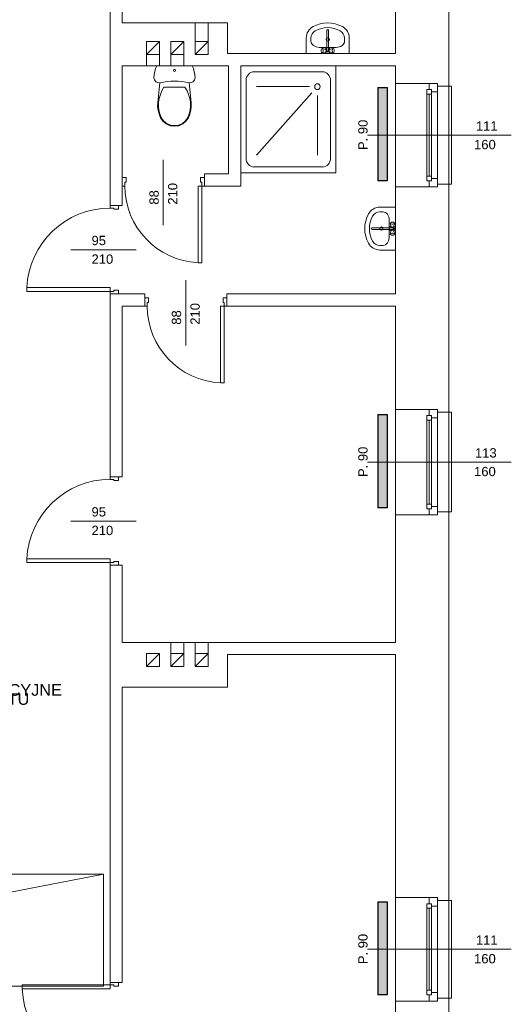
# Model space of a CAD drawing. Header units: millimetres. Extents: x 12683 to 90307, y 30842 to 62253.
# Tile 47 of 152: x 52323 to 52850, y 36677 to 37734. Entities that reach past the tile are written whole.
import ezdxf

# ---------------------------------------------------------------- set-up
doc = ezdxf.new("R2010")
doc.units = ezdxf.units.MM
doc.header["$LTSCALE"] = 0.6
for name, color, linetype, lineweight in [('zzz_podklady_drzwi_opisy', 252, 'Continuous', 15), ('zzz_podklady_okna_opisy', 252, 'Continuous', 15), ('zzz_podklady_sciany', 252, 'Continuous', 15)]:
    doc.layers.add(name, color=color, linetype=linetype, lineweight=lineweight)
doc.layers.add('zzz_podklady_grzejniki_ist', color=252, linetype='Continuous')
doc.styles.add('GENERATED_STYLE_1', font='ARIAL.TTF')
doc.dimstyles.new('GENERATED_STYLE__5', dxfattribs={"dimtxt": 0.18, "dimasz": 91.2, "dimexe": 0.18, "dimexo": 0.0625, "dimgap": 0.09, "dimtad": 0, "dimtih": 1, "dimtoh": 1, "dimdec": 4, "dimzin": 0, "dimdsep": 46, "dimcen": 0.09, "dimadec": 0, "dimazin": 0, "dimtfac": 1, "dimtdec": 4, "dimtmove": 0, "dimatfit": 3, "dimldrblk": 'ARROWHEAD_5', "dimfxl": 1, "dimtolj": 1, "dimtzin": 0, "dimarcsym": 0})

# ---------------------------------------------------------------- blocks, each defined once
blk = doc.blocks.new('ARROWHEAD_5')
at = {"linetype": 'Continuous'}
blk.add_line((0, 0), (-1, 0), dxfattribs=at)
blk.add_solid([(-1, 0.2679), (0, 0), (-1, -0.2679), (-1, 0.2679)], dxfattribs=at)

msp = doc.modelspace()

# ---------------------------------------------------------------- hatches: boundary and pattern name
at = {"layer": 'zzz_podklady_grzejniki_ist'}
for points in [[(52706.5, 37561.2), (52716.5, 37561.2), (52716.5, 37661.2), (52706.5, 37661.2)], [(52706.5, 37210.2), (52716.5, 37210.2), (52716.5, 37310.2), (52706.5, 37310.2)], [(52706.5, 36687.2), (52716.5, 36687.2), (52716.5, 36787.2), (52706.5, 36787.2)]]:
    msp.add_hatch(color=256, dxfattribs=at).paths.add_polyline_path(points, flags=0)

# ---------------------------------------------------------------- linework, layer by layer
at = {"layer": 'zzz_podklady_drzwi_opisy'}
for p, q in [((52476.5, 37513.5), (52476.5, 37583.6)), ((52432.5, 37564.6), (52436.5, 37564.6)), ((52435.3, 37555.6), (52432.5, 37555.6)), ((52436.5, 37559.6), (52435.3, 37559.6)), ((52435.3, 37559.6), (52435.3, 37555.6)), ((52436.5, 37564.6), (52436.5, 37559.6)), ((52513.7, 37473.2), (52513.7, 37555.6)), ((52513.7, 37555.6), (52517.7, 37555.6)), ((52516.5, 37559.6), (52516.5, 37564.6)), ((52516.5, 37564.6), (52520.5, 37564.6)), ((52517.7, 37559.6), (52516.5, 37559.6)), ((52517.7, 37555.6), (52517.7, 37559.6)), ((52520.5, 37555.6), (52517.7, 37555.6)), ((52517.7, 37555.6), (52517.7, 37473.2)), ((52419.5, 37534.7), (52428.5, 37534.7)), ((52419.5, 37531.9), (52419.5, 37534.7)), ((52419.5, 37534.7), (52428.5, 37534.7)), ((52419.5, 37534.7), (52428.5, 37534.7)), ((52428.5, 37534.7), (52428.5, 37530.7)), ((52423.5, 37531.9), (52419.5, 37531.9)), ((52423.5, 37530.7), (52423.5, 37531.9)), ((52428.5, 37530.7), (52423.5, 37530.7)), ((52377.4, 37487.2), (52447.5, 37487.2)), ((52517.7, 37473.2), (52513.7, 37473.2)), ((52500.5, 37384.5), (52500.5, 37454.7)), ((52330.1, 37442.5), (52330.1, 37446.5)), ((52330.1, 37446.5), (52419.5, 37446.5)), ((52419.5, 37442.5), (52330.1, 37442.5)), ((52419.5, 37446.5), (52419.5, 37442.5)), ((52419.5, 37439.7), (52419.5, 37442.5)), ((52419.5, 37442.5), (52423.5, 37442.5)), ((52419.5, 37439.7), (52428.5, 37439.7)), ((52428.5, 37439.7), (52419.5, 37439.7)), ((52419.5, 37439.7), (52428.5, 37439.7)), ((52423.5, 37442.5), (52423.5, 37443.7)), ((52423.5, 37443.7), (52428.5, 37443.7)), ((52428.5, 37443.7), (52428.5, 37439.7)), ((52456.5, 37435.7), (52460.5, 37435.7)), ((52460.5, 37430.7), (52459.3, 37430.7)), ((52459.3, 37430.7), (52459.3, 37426.7)), ((52460.5, 37435.7), (52460.5, 37430.7)), ((52540.5, 37430.7), (52540.5, 37435.7)), ((52540.5, 37435.7), (52544.5, 37435.7)), ((52541.7, 37430.7), (52540.5, 37430.7)), ((52541.7, 37426.7), (52541.7, 37430.7)), ((52459.3, 37426.7), (52456.5, 37426.7)), ((52537.7, 37344.3), (52537.7, 37426.7)), ((52537.7, 37426.7), (52541.7, 37426.7)), ((52544.5, 37426.7), (52541.7, 37426.7)), ((52541.7, 37426.7), (52541.7, 37344.3)), ((52541.7, 37344.3), (52537.7, 37344.3)), ((52419.5, 37243.5), (52428.5, 37243.5)), ((52419.5, 37240.7), (52419.5, 37243.5)), ((52419.5, 37243.5), (52428.5, 37243.5)), ((52419.5, 37243.5), (52428.5, 37243.5)), ((52423.5, 37240.7), (52419.5, 37240.7)), ((52423.5, 37239.5), (52423.5, 37240.7)), ((52428.5, 37239.5), (52423.5, 37239.5)), ((52428.5, 37243.5), (52428.5, 37239.5)), ((52377.4, 37196), (52447.5, 37196)), ((52330.1, 37151.3), (52330.1, 37155.3)), ((52330.1, 37155.3), (52419.5, 37155.3)), ((52419.5, 37155.3), (52419.5, 37151.3)), ((52419.5, 37151.3), (52330.1, 37151.3)), ((52419.5, 37148.5), (52419.5, 37151.3)), ((52419.5, 37151.3), (52423.5, 37151.3)), ((52419.5, 37148.5), (52428.5, 37148.5)), ((52428.5, 37148.5), (52419.5, 37148.5)), ((52419.5, 37148.5), (52428.5, 37148.5)), ((52423.5, 37151.3), (52423.5, 37152.5)), ((52423.5, 37152.5), (52428.5, 37152.5)), ((52428.5, 37152.5), (52428.5, 37148.5)), ((52419.5, 36700.7), (52428.5, 36700.7)), ((52419.5, 36700.7), (52419.5, 36697.9)), ((52428.5, 36700.7), (52419.5, 36700.7)), ((52419.5, 36700.7), (52428.5, 36700.7)), ((52428.5, 36696.7), (52428.5, 36700.7)), ((52419.5, 36697.9), (52325.1, 36697.9)), ((52325.1, 36697.9), (52325.1, 36693.9)), ((52325.1, 36693.9), (52419.5, 36693.9)), ((52419.5, 36697.9), (52423.5, 36697.9)), ((52419.5, 36693.9), (52419.5, 36697.9)), ((52423.5, 36697.9), (52423.5, 36696.7)), ((52423.5, 36696.7), (52428.5, 36696.7))]:
    msp.add_line(p, q, dxfattribs=at)
for centre, radius, start, end in [((52517.7, 37555.6), 82.4, 180, 267.2176), ((52419.5, 37442.5), 89.4, 90, 177.4356), ((52541.7, 37426.7), 82.4, 180, 267.2176), ((52419.5, 37151.3), 89.4, 90, 177.4356), ((52419.5, 36697.9), 94.4, 182.4285, 270)]:
    msp.add_arc(centre, radius, start, end, dxfattribs=at)
at = {"layer": 'zzz_podklady_grzejniki_ist'}
for p, q in [((52706.5, 37661.2), (52716.5, 37661.2)), ((52706.5, 37661.2), (52706.5, 37561.2)), ((52716.5, 37661.2), (52716.5, 37561.2)), ((52716.5, 37561.2), (52706.5, 37561.2)), ((52706.5, 37310.2), (52716.5, 37310.2)), ((52706.5, 37310.2), (52706.5, 37210.2)), ((52716.5, 37310.2), (52716.5, 37210.2)), ((52716.5, 37210.2), (52706.5, 37210.2)), ((52706.5, 36787.2), (52716.5, 36787.2)), ((52706.5, 36787.2), (52706.5, 36687.2)), ((52716.5, 36787.2), (52716.5, 36687.2)), ((52716.5, 36687.2), (52706.5, 36687.2))]:
    msp.add_line(p, q, dxfattribs=at)
at = {"layer": 'zzz_podklady_sciany'}
for p, q in [((52419.5, 37829.7), (52419.5, 37534.7)), ((52432.5, 37730.7), (52432.5, 37829.7)), ((52725.5, 37758.7), (52725.5, 37697.7)), ((52782.5, 37662.7), (52782.5, 37761.7)), ((52545.5, 37730.7), (52432.5, 37730.7)), ((52510.5, 37710.7), (52510.5, 37730.7)), ((52524.5, 37710.7), (52524.5, 37730.7)), ((52545.5, 37697.7), (52545.5, 37730.7)), ((52629.8, 37697.7), (52629.8, 37714.5)), ((52634.8, 37711.1), (52634.8, 37714.5)), ((52652, 37722.8), (52652, 37700.8)), ((52653.6, 37700.8), (52653.6, 37722.8)), ((52670.8, 37711.1), (52670.8, 37714.5)), ((52675.8, 37697.7), (52675.8, 37714.5)), ((52458.5, 37696.7), (52472.5, 37710.7)), ((52484.5, 37696.7), (52498.5, 37710.7)), ((52510.5, 37696.7), (52524.5, 37710.7)), ((52643.7, 37704.4), (52661.9, 37704.4)), ((52646.7, 37703.2), (52646.2, 37702.8)), ((52647, 37703.3), (52646.7, 37703.2)), ((52647.3, 37703.2), (52647, 37703.3)), ((52650.8, 37702.1), (52647, 37703.3)), ((52647.5, 37702.8), (52647.3, 37703.2)), ((52654.8, 37702.1), (52658.5, 37703.3)), ((52658.2, 37703.2), (52658, 37702.8)), ((52658.5, 37703.3), (52658.2, 37703.2)), ((52658.8, 37703.2), (52658.5, 37703.3)), ((52658.8, 37703.2), (52659.3, 37702.8)), ((52661.9, 37704.4), (52661.9, 37704.4)), ((52458.5, 37696.7), (52458.5, 37684.7)), ((52472.5, 37696.7), (52472.5, 37684.7)), ((52484.5, 37696.7), (52484.5, 37684.7)), ((52498.5, 37696.7), (52498.5, 37684.7)), ((52725.5, 37697.7), (52545.5, 37697.7)), ((52629.8, 37697.7), (52675.8, 37697.7)), ((52646, 37702.5), (52645.8, 37701.9)), ((52645.8, 37701.9), (52645.8, 37701.3)), ((52645.8, 37701.3), (52645.8, 37700.6)), ((52645.8, 37700.6), (52645.8, 37699.9)), ((52645.8, 37699.9), (52646, 37699.4)), ((52646.2, 37702.8), (52646, 37702.5)), ((52646, 37699.4), (52646.2, 37699.1)), ((52646.7, 37698.7), (52646.2, 37699.1)), ((52646.7, 37698.7), (52647, 37698.5)), ((52650.8, 37699.7), (52647, 37698.5)), ((52647, 37698.5), (52647.3, 37698.7)), ((52647.3, 37698.7), (52647.5, 37699.1)), ((52647.7, 37702.1), (52647.5, 37702.8)), ((52647.5, 37699.1), (52647.7, 37699.7)), ((52647.8, 37701.4), (52647.7, 37702.1)), ((52647.7, 37699.7), (52647.8, 37700.5)), ((52647.8, 37700.5), (52647.8, 37701.4)), ((52654.8, 37699.7), (52658.5, 37698.5)), ((52657.8, 37702.1), (52657.7, 37701.4)), ((52657.7, 37701.4), (52657.7, 37700.5)), ((52657.7, 37700.5), (52657.8, 37699.7)), ((52658, 37702.8), (52657.8, 37702.1)), ((52657.8, 37699.7), (52658, 37699.1)), ((52658, 37699.1), (52658.2, 37698.7)), ((52658.2, 37698.7), (52658.5, 37698.5)), ((52658.5, 37698.5), (52658.8, 37698.7)), ((52658.8, 37698.7), (52659.3, 37699.1)), ((52659.5, 37702.5), (52659.3, 37702.8)), ((52659.3, 37699.1), (52659.5, 37699.4)), ((52659.7, 37701.9), (52659.5, 37702.5)), ((52659.5, 37699.4), (52659.7, 37699.9)), ((52659.8, 37701.3), (52659.7, 37701.9)), ((52659.7, 37699.9), (52659.8, 37700.6)), ((52659.8, 37700.6), (52659.8, 37701.3)), ((52432.5, 37568.6), (52432.5, 37684.7)), ((52432.5, 37684.7), (52545.5, 37684.7)), ((52468.2, 37681.6), (52469.6, 37684.7)), ((52469.6, 37684.7), (52507.4, 37684.7)), ((52507.4, 37684.7), (52508.7, 37681.6)), ((52545.5, 37684.7), (52546.5, 37684.7)), ((52546.5, 37684.7), (52546.5, 37568.6)), ((52559.5, 37684.7), (52725.5, 37684.7)), ((52559.5, 37555.6), (52559.5, 37684.7)), ((52559.5, 37569.7), (52559.5, 37684.7)), ((52559.5, 37684.7), (52559.5, 37569.7)), ((52661.5, 37684.7), (52559.5, 37684.7)), ((52661.5, 37684.7), (52661.5, 37677.7)), ((52661.5, 37569.7), (52661.5, 37684.7)), ((52725.5, 37684.7), (52725.5, 37665.7)), ((52466.5, 37671.7), (52466.7, 37675.1)), ((52467, 37669.5), (52466.5, 37671.7)), ((52466.7, 37675.1), (52467.3, 37678.4)), ((52467.3, 37678.4), (52468.2, 37681.6)), ((52508.7, 37681.6), (52509.7, 37678.4)), ((52509.7, 37678.4), (52510.3, 37675.1)), ((52510.5, 37671.7), (52510, 37669.5)), ((52510.3, 37675.1), (52510.5, 37671.7)), ((52647.3, 37678.3), (52573.7, 37678.3)), ((52468.4, 37667.6), (52467, 37669.5)), ((52470.5, 37666.6), (52468.4, 37667.6)), ((52472.9, 37666.5), (52470.5, 37666.6)), ((52470.6, 37645.4), (52472.9, 37666.5)), ((52475, 37657.8), (52477.2, 37661.6)), ((52477.2, 37661.6), (52499.7, 37661.6)), ((52499.7, 37661.6), (52501.9, 37657.8)), ((52506.4, 37666.6), (52504.1, 37666.5)), ((52504.1, 37666.5), (52506.4, 37645.4)), ((52508.5, 37667.6), (52506.4, 37666.6)), ((52510, 37669.5), (52508.5, 37667.6)), ((52565.2, 37668.7), (52565.2, 37585.6)), ((52633.2, 37662.3), (52576.5, 37662.3)), ((52655.8, 37668.7), (52655.8, 37585.6)), ((52761.5, 37665.7), (52725.5, 37665.7)), ((52725.5, 37665.7), (52725.5, 37554.7)), ((52725.5, 37665.7), (52725.5, 37554.7)), ((52770.5, 37665.7), (52761.5, 37665.7)), ((52770.5, 37665.7), (52761.5, 37665.7)), ((52770.5, 37665.7), (52761.5, 37665.7)), ((52770.5, 37662.7), (52770.5, 37665.7)), ((52770.5, 37662.7), (52770.5, 37665.7)), ((52782.5, 37662.7), (52770.5, 37662.7)), ((52782.5, 37662.7), (52782.5, 37557.7)), ((52782.5, 37662.7), (52785.5, 37662.7)), ((52785.5, 37662.7), (52785.5, 37557.7)), ((52472.1, 37649.6), (52473.3, 37653.8)), ((52473.3, 37653.8), (52475, 37657.8)), ((52501.9, 37657.8), (52503.6, 37653.8)), ((52503.6, 37653.8), (52504.9, 37649.6)), ((52635.7, 37655.5), (52576.5, 37588.8)), ((52641.7, 37652.7), (52641.7, 37588.8)), ((52470.4, 37641.1), (52470.6, 37645.4)), ((52470.9, 37636.9), (52470.4, 37641.1)), ((52471.2, 37641.2), (52471.4, 37645.3)), ((52471.7, 37637.1), (52471.2, 37641.2)), ((52471.4, 37645.3), (52472.1, 37649.6)), ((52504.9, 37649.6), (52505.6, 37645.3)), ((52505.7, 37641.2), (52505.3, 37637.1)), ((52505.6, 37645.3), (52505.7, 37641.2)), ((52506.5, 37641.1), (52506.1, 37636.9)), ((52506.4, 37645.4), (52506.5, 37641.1)), ((52471.9, 37632.8), (52470.9, 37636.9)), ((52472.7, 37633.1), (52471.7, 37637.1)), ((52473.5, 37628.9), (52471.9, 37632.8)), ((52474.2, 37629.3), (52472.7, 37633.1)), ((52476.7, 37625.7), (52474.2, 37629.3)), ((52502.7, 37629.3), (52500.2, 37625.7)), ((52504.3, 37633.1), (52502.7, 37629.3)), ((52505, 37632.8), (52503.4, 37628.9)), ((52505.3, 37637.1), (52504.3, 37633.1)), ((52506.1, 37636.9), (52505, 37632.8)), ((52476.1, 37625.1), (52473.5, 37628.9)), ((52479.7, 37622.2), (52476.1, 37625.1)), ((52480.1, 37622.8), (52476.7, 37625.7)), ((52483.9, 37620.3), (52479.7, 37622.2)), ((52484.1, 37621.1), (52480.1, 37622.8)), ((52488.5, 37619.7), (52483.9, 37620.3)), ((52488.5, 37620.5), (52484.1, 37621.1)), ((52492.8, 37621.1), (52488.5, 37620.5)), ((52493.1, 37620.3), (52488.5, 37619.7)), ((52496.9, 37622.8), (52492.8, 37621.1)), ((52497.3, 37622.2), (52493.1, 37620.3)), ((52500.2, 37625.7), (52496.9, 37622.8)), ((52500.8, 37625.1), (52497.3, 37622.2)), ((52503.4, 37628.9), (52500.8, 37625.1)), ((52432.5, 37555.6), (52432.5, 37568.6)), ((52520.5, 37555.6), (52520.5, 37568.6)), ((52546.5, 37568.6), (52520.5, 37568.6)), ((52559.5, 37569.7), (52661.5, 37569.7)), ((52647.3, 37576.1), (52573.7, 37576.1)), ((52432.5, 37534.7), (52432.5, 37555.6)), ((52520.5, 37555.6), (52559.5, 37555.6)), ((52782.5, 37557.7), (52770.5, 37557.7)), ((52770.5, 37557.7), (52770.5, 37554.7)), ((52770.5, 37557.7), (52770.5, 37554.7)), ((52782.5, 37312.7), (52782.5, 37557.7)), ((52785.5, 37557.7), (52782.5, 37557.7)), ((52761.5, 37554.7), (52725.5, 37554.7)), ((52725.5, 37554.7), (52725.5, 37439.7)), ((52770.5, 37554.7), (52761.5, 37554.7)), ((52761.5, 37554.7), (52770.5, 37554.7)), ((52770.5, 37554.7), (52761.5, 37554.7)), ((52419.5, 37534.7), (52432.5, 37534.7)), ((52725.5, 37532.9), (52708.7, 37532.9)), ((52712.1, 37527.9), (52708.7, 37527.9)), ((52725.5, 37486.9), (52725.5, 37532.9)), ((52718.7, 37519), (52718.7, 37519)), ((52718.7, 37500.8), (52718.7, 37519)), ((52720, 37515.9), (52719.8, 37515.6)), ((52719.8, 37515.6), (52720, 37515.3)), ((52721, 37511.9), (52719.8, 37515.6)), ((52720, 37515.9), (52720.4, 37516.4)), ((52720, 37515.3), (52720.4, 37515.1)), ((52720.7, 37516.6), (52720.4, 37516.4)), ((52720.4, 37515.1), (52721, 37514.9)), ((52721.2, 37516.8), (52720.7, 37516.6)), ((52721, 37514.9), (52721.8, 37514.8)), ((52721.9, 37516.9), (52721.2, 37516.8)), ((52721.8, 37514.8), (52722.7, 37514.8)), ((52722.6, 37516.9), (52721.9, 37516.9)), ((52723.2, 37516.8), (52722.6, 37516.9)), ((52722.7, 37514.8), (52723.4, 37514.9)), ((52723.8, 37516.6), (52723.2, 37516.8)), ((52723.4, 37511.9), (52724.6, 37515.6)), ((52723.4, 37514.9), (52724.1, 37515.1)), ((52724.1, 37516.4), (52723.8, 37516.6)), ((52724.5, 37515.9), (52724.1, 37516.4)), ((52724.1, 37515.1), (52724.5, 37515.3)), ((52724.6, 37515.6), (52724.5, 37515.9)), ((52724.5, 37515.3), (52724.6, 37515.6)), ((52722.4, 37510.7), (52700.3, 37510.7)), ((52700.3, 37509.1), (52722.4, 37509.1)), ((52721, 37507.9), (52719.8, 37504.1)), ((52720, 37504.4), (52719.8, 37504.1)), ((52719.8, 37504.1), (52720, 37503.8)), ((52720.4, 37504.6), (52720, 37504.4)), ((52720, 37503.8), (52720.4, 37503.3)), ((52721, 37504.8), (52720.4, 37504.6)), ((52720.4, 37503.3), (52720.7, 37503.1)), ((52720.7, 37503.1), (52721.2, 37503)), ((52721.8, 37504.9), (52721, 37504.8)), ((52721.2, 37503), (52721.9, 37502.9)), ((52722.7, 37504.9), (52721.8, 37504.9)), ((52721.9, 37502.9), (52722.6, 37502.9)), ((52722.6, 37502.9), (52723.2, 37503)), ((52723.4, 37504.8), (52722.7, 37504.9)), ((52723.2, 37503), (52723.8, 37503.1)), ((52723.4, 37507.9), (52724.6, 37504.1)), ((52724.1, 37504.6), (52723.4, 37504.8)), ((52723.8, 37503.1), (52724.1, 37503.3)), ((52724.5, 37504.4), (52724.1, 37504.6)), ((52724.5, 37503.8), (52724.1, 37503.3)), ((52724.6, 37504.1), (52724.5, 37504.4)), ((52724.5, 37503.8), (52724.6, 37504.1)), ((52712.1, 37491.9), (52708.7, 37491.9)), ((52725.5, 37486.9), (52708.7, 37486.9)), ((52419.5, 37439.7), (52419.5, 37243.5)), ((52456.5, 37439.7), (52419.5, 37439.7)), ((52428.5, 37439.7), (52432.5, 37439.7)), ((52456.5, 37426.7), (52456.5, 37439.7)), ((52725.5, 37439.7), (52544.5, 37439.7)), ((52544.5, 37426.7), (52544.5, 37439.7)), ((52432.5, 37243.5), (52432.5, 37426.7)), ((52432.5, 37426.7), (52456.5, 37426.7)), ((52544.5, 37426.7), (52725.5, 37426.7)), ((52725.5, 37426.7), (52725.5, 37315.7)), ((52761.5, 37315.7), (52725.5, 37315.7)), ((52725.5, 37315.7), (52725.5, 37202.7)), ((52725.5, 37315.7), (52725.5, 37202.7)), ((52770.5, 37315.7), (52761.5, 37315.7)), ((52770.5, 37315.7), (52761.5, 37315.7)), ((52770.5, 37315.7), (52761.5, 37315.7)), ((52770.5, 37312.7), (52770.5, 37315.7)), ((52770.5, 37312.7), (52770.5, 37315.7)), ((52782.5, 37312.7), (52770.5, 37312.7)), ((52782.5, 37312.7), (52782.5, 37205.7)), ((52782.5, 37312.7), (52785.5, 37312.7)), ((52785.5, 37312.7), (52785.5, 37205.7)), ((52419.5, 37243.5), (52432.5, 37243.5)), ((52761.5, 37202.7), (52725.5, 37202.7)), ((52725.5, 37202.7), (52725.5, 37065.7)), ((52770.5, 37202.7), (52761.5, 37202.7)), ((52761.5, 37202.7), (52770.5, 37202.7)), ((52770.5, 37202.7), (52761.5, 37202.7)), ((52782.5, 37205.7), (52770.5, 37205.7)), ((52770.5, 37205.7), (52770.5, 37202.7)), ((52770.5, 37205.7), (52770.5, 37202.7)), ((52782.5, 36788.7), (52782.5, 37205.7)), ((52785.5, 37205.7), (52782.5, 37205.7)), ((52419.5, 37148.5), (52432.5, 37148.5)), ((52419.5, 37148.5), (52419.5, 36700.7)), ((52432.5, 37065.7), (52432.5, 37148.5)), ((52545.5, 37065.7), (52432.5, 37065.7)), ((52484.5, 37053.7), (52484.5, 37065.7)), ((52498.5, 37053.7), (52498.5, 37065.7)), ((52510.5, 37053.7), (52510.5, 37065.7)), ((52524.5, 37053.7), (52524.5, 37065.7)), ((52725.5, 37065.7), (52545.5, 37065.7)), ((52472.5, 37053.7), (52458.5, 37039.7)), ((52498.5, 37053.7), (52484.5, 37039.7)), ((52524.5, 37053.7), (52510.5, 37039.7)), ((52545.5, 37052.7), (52725.5, 37052.7)), ((52545.5, 37017.7), (52545.5, 37052.7)), ((52725.5, 37052.7), (52725.5, 36791.7)), ((52432.5, 36700.7), (52432.5, 37017.7)), ((52432.5, 37017.7), (52545.5, 37017.7)), ((52412.5, 36816.7), (52267.5, 36816.7)), ((52290.9, 36793.3), (52412.5, 36816.7)), ((52412.5, 36696.7), (52412.5, 36816.7)), ((52761.5, 36791.7), (52725.5, 36791.7)), ((52725.5, 36791.7), (52725.5, 36680.7)), ((52725.5, 36791.7), (52725.5, 36680.7)), ((52770.5, 36791.7), (52761.5, 36791.7)), ((52770.5, 36791.7), (52761.5, 36791.7)), ((52770.5, 36791.7), (52761.5, 36791.7)), ((52770.5, 36788.7), (52770.5, 36791.7)), ((52770.5, 36788.7), (52770.5, 36791.7)), ((52782.5, 36788.7), (52770.5, 36788.7)), ((52782.5, 36788.7), (52782.5, 36683.7)), ((52782.5, 36788.7), (52785.5, 36788.7)), ((52785.5, 36788.7), (52785.5, 36683.7)), ((52419.5, 36700.7), (52432.5, 36700.7)), ((52267.5, 36696.7), (52412.5, 36696.7)), ((52761.5, 36680.7), (52725.5, 36680.7)), ((52725.5, 36680.7), (52725.5, 36317.7)), ((52770.5, 36680.7), (52761.5, 36680.7)), ((52761.5, 36680.7), (52770.5, 36680.7)), ((52770.5, 36680.7), (52761.5, 36680.7)), ((52782.5, 36683.7), (52770.5, 36683.7)), ((52770.5, 36683.7), (52770.5, 36680.7)), ((52770.5, 36683.7), (52770.5, 36680.7)), ((52782.5, 36204.7), (52782.5, 36683.7)), ((52785.5, 36683.7), (52782.5, 36683.7))]:
    msp.add_line(p, q, dxfattribs=at)
at = {"layer": 'zzz_podklady_sciany', "flags": 128}
for points in [[(52458.5, 37696.7), (52472.5, 37696.7), (52472.5, 37710.7), (52458.5, 37710.7)], [(52484.5, 37696.7), (52498.5, 37696.7), (52498.5, 37710.7), (52484.5, 37710.7)], [(52510.5, 37696.7), (52524.5, 37696.7), (52524.5, 37710.7), (52510.5, 37710.7)], [(52472.5, 37053.7), (52458.5, 37053.7), (52458.5, 37039.7), (52472.5, 37039.7)], [(52498.5, 37053.7), (52484.5, 37053.7), (52484.5, 37039.7), (52498.5, 37039.7)], [(52524.5, 37053.7), (52510.5, 37053.7), (52510.5, 37039.7), (52524.5, 37039.7)]]:
    msp.add_lwpolyline(points, close=True, dxfattribs=at)
at = {"layer": 'zzz_podklady_sciany'}
for centre in [(52652.8, 37712.9), (52710.3, 37509.9)]:
    msp.add_circle(centre, 1.75, dxfattribs=at)
for centre, radius, start, end in [((52643.7, 37714.5), 13.9, 118.4746, 180), ((52652.8, 37697.7), 33, 61.5254, 118.4746), ((52652.8, 37697.7), 28, 61.5254, 118.4746), ((52661.9, 37714.5), 13.9, 0, 61.5254), ((52643.7, 37714.5), 8.89, 118.4746, 180), ((52652.8, 37722.8), 0.788, 0, 180), ((52661.9, 37714.5), 8.89, 0, 61.5254), ((52652.8, 37700.9), 3, 105.2253, 152.0235), ((52652.8, 37700.9), 3, 27.9765, 74.7747), ((52652.8, 37700.9), 3, 207.9765, 332.0235), ((52652.8, 37700.9), 1.68, 118.0549, 61.9451), ((52652.8, 37700.9), 0.8, 190, 350), ((52725.5, 37509.9), 33, 151.5254, 208.4746), ((52708.7, 37519), 13.9, 90, 151.5254), ((52708.7, 37519), 8.89, 90, 151.5254), ((52725.5, 37509.9), 28, 151.5254, 208.4746), ((52700.3, 37509.9), 0.788, 90, 270), ((52722.2, 37509.9), 3, 117.9765, 164.7747), ((52722.2, 37509.9), 3, 195.2253, 242.0235), ((52722.2, 37509.9), 1.68, 208.0549, 151.9451), ((52722.2, 37509.9), 0.8, 280, 80), ((52722.2, 37509.9), 3, 297.9765, 62.0235), ((52708.7, 37500.8), 13.9, 208.4746, 270), ((52708.7, 37500.8), 8.89, 208.4746, 270)]:
    msp.add_arc(centre, radius, start, end, dxfattribs=at)
for centre, major_axis, ratio, start_param, end_param in [((52643.7, 37711.1), (8.89, 0), 0.750558, 3.141593, 4.712389), ((52661.9, 37711.1), (-8.89, 0), 0.750558, 1.570796, 3.141593), ((52573.7, 37668.7), (0, -9.58), 0.886957, 3.141593, 4.712389), ((52647.3, 37668.7), (0, -9.58), 0.886957, 1.570796, 3.141593), ((52573.7, 37585.6), (0, -9.58), 0.886957, 4.712389, 6.283185), ((52647.3, 37585.6), (0, -9.58), 0.886957, 0, 1.570796), ((52712.1, 37519), (0, -8.89), 0.750558, 1.570796, 3.141593), ((52712.1, 37500.8), (0, 8.89), 0.750558, 3.141593, 4.712389)]:
    msp.add_ellipse(centre, major_axis=major_axis, ratio=ratio, start_param=start_param, end_param=end_param, dxfattribs=at)
at = {"layer": 'zzz_podklady_sciany', "extrusion": (0, 0, -1)}
msp.add_ellipse((52488.5, 37679.7), major_axis=(-1.22, 0), ratio=0.9963, dxfattribs=at)
msp.add_ellipse((52488.5, 37589.9), major_axis=(-78.5, 0), ratio=0.9963, start_param=1.370375, end_param=1.771221, dxfattribs=at)
at = {"layer": 'zzz_podklady_sciany'}
msp.add_ellipse((52641.7, 37662.3), major_axis=(0, 3.19), ratio=0.886957, dxfattribs=at)

# ---------------------------------------------------------------- texts
at = {"layer": 'zzz_podklady_drzwi_opisy', "char_height": 10, "attachment_point": 7, "rotation": 90, "style": 'GENERATED_STYLE_1'}
for s, insert in [('{210}', (52491.7, 37535.6)), ('{88}', (52471.7, 37535.6)), ('{210}', (52515.7, 37406.7)), ('{88}', (52495.7, 37406.7))]:
    msp.add_mtext(s, dxfattribs=dict(at, insert=insert))
at = {"layer": 'zzz_podklady_drzwi_opisy', "char_height": 10, "attachment_point": 7, "style": 'GENERATED_STYLE_1'}
for s, insert in [('{95}', (52399.5, 37492)), ('{210}', (52399.5, 37472)), ('{95}', (52399.5, 37200.7)), ('{210}', (52399.5, 37180.7))]:
    msp.add_mtext(s, dxfattribs=dict(at, insert=insert))
at = {"layer": 'zzz_podklady_drzwi_opisy', "insert": (52152.4, 37009.7), "char_height": 12.5, "width": 211.086, "attachment_point": 4, "line_spacing_factor": 0.466593, "style": 'GENERATED_STYLE_1'}
msp.add_mtext('{KANAŁY WENTYLACYJNE\\POD POZIOMU SUFITU}', dxfattribs=at)
at = {"layer": 'zzz_podklady_okna_opisy', "char_height": 10, "attachment_point": 7, "rotation": 90, "style": 'GENERATED_STYLE_1'}
for insert in [(52695.7, 37594.2), (52695.7, 37243.2), (52695.7, 36720.2)]:
    msp.add_mtext('{P. 90}', dxfattribs=dict(at, insert=insert))
at = {"layer": 'zzz_podklady_okna_opisy', "char_height": 10, "attachment_point": 7, "style": 'GENERATED_STYLE_1'}
for s, insert in [('{111}', (52811.7, 37615.1)), ('{160}', (52809.7, 37595)), ('{113}', (52810.7, 37264)), ('{160}', (52809.7, 37244)), ('{111}', (52811.7, 36741.1)), ('{160}', (52809.7, 36721))]:
    msp.add_mtext(s, dxfattribs=dict(at, insert=insert))

# ---------------------------------------------------------------- leaders
at = {"layer": 'zzz_podklady_drzwi_opisy', "annotation_type": 0, "has_hookline": 1, "hookline_direction": 0, "text_width": 178.1}
msp.add_leader([(52134.6, 37032.4), (52134.6, 37009.7), (52152.3, 37009.7)], dimstyle='GENERATED_STYLE__5', dxfattribs=at)

# ---------------------------------------------------------------- wipeouts: each hides what was drawn before it
at = {"ltscale": 3666.392811}
for points in [[(52759, 37566.2), (52764, 37566.2), (52764, 37563.7), (52770.5, 37563.7), (52770.5, 37656.7), (52764, 37656.7), (52764, 37654.2), (52759, 37654.2)], [(52759, 36692.2), (52764, 36692.2), (52764, 36689.7), (52770.5, 36689.7), (52770.5, 36782.7), (52764, 36782.7), (52764, 36780.2), (52759, 36780.2)]]:
    msp.add_wipeout(points, dxfattribs=at).dxf.layer = 'zzz_podklady_sciany'
at = {"ltscale": 3745.352462}
msp.add_wipeout([(52759, 37214.2), (52764, 37214.2), (52764, 37211.7), (52770.5, 37211.7), (52770.5, 37306.7), (52764, 37306.7), (52764, 37304.2), (52759, 37304.2)], dxfattribs=at).dxf.layer = 'zzz_podklady_sciany'

# ---------------------------------------------------------------- next in the draw order: linework, layer by layer
at = {"layer": 'zzz_podklady_okna_opisy'}
for p, q in [((52849.6, 37610.2), (52695.5, 37610.2)), ((52849.6, 37259.2), (52695.5, 37259.2)), ((52849.6, 36736.2), (52695.5, 36736.2))]:
    msp.add_line(p, q, dxfattribs=at)
at = {"layer": 'zzz_podklady_sciany'}
for p, q in [((52761.5, 37665.7), (52761.5, 37659.2)), ((52770.5, 37656.7), (52770.5, 37665.7)), ((52759, 37659.2), (52759, 37654.2)), ((52764, 37659.2), (52759, 37659.2)), ((52759, 37654.2), (52759, 37566.2)), ((52759, 37654.2), (52759, 37566.2)), ((52759, 37654.2), (52764, 37654.2)), ((52761.5, 37659.2), (52764, 37659.2)), ((52761.5, 37654.2), (52761.5, 37566.2)), ((52764, 37659.2), (52764, 37656.7)), ((52764, 37654.2), (52764, 37659.2)), ((52764, 37656.7), (52770.5, 37656.7)), ((52764, 37654.2), (52764, 37566.2)), ((52770.5, 37563.7), (52770.5, 37656.7)), ((52764, 37566.2), (52759, 37566.2)), ((52759, 37566.2), (52759, 37561.2)), ((52764, 37561.2), (52764, 37566.2)), ((52759, 37561.2), (52764, 37561.2)), ((52764, 37561.2), (52761.5, 37561.2)), ((52761.5, 37561.2), (52761.5, 37554.7)), ((52770.5, 37563.7), (52764, 37563.7)), ((52764, 37563.7), (52764, 37561.2)), ((52770.5, 37554.7), (52770.5, 37563.7)), ((52761.5, 37315.7), (52761.5, 37309.2)), ((52770.5, 37306.7), (52770.5, 37315.7)), ((52759, 37309.2), (52759, 37304.2)), ((52764, 37309.2), (52759, 37309.2)), ((52759, 37304.2), (52759, 37214.2)), ((52759, 37304.2), (52759, 37214.2)), ((52759, 37304.2), (52764, 37304.2)), ((52761.5, 37309.2), (52764, 37309.2)), ((52761.5, 37304.2), (52761.5, 37214.2)), ((52764, 37309.2), (52764, 37306.7)), ((52764, 37304.2), (52764, 37309.2)), ((52764, 37306.7), (52770.5, 37306.7)), ((52764, 37304.2), (52764, 37214.2)), ((52770.5, 37211.7), (52770.5, 37306.7)), ((52764, 37214.2), (52759, 37214.2)), ((52759, 37214.2), (52759, 37209.2)), ((52759, 37209.2), (52764, 37209.2)), ((52764, 37209.2), (52761.5, 37209.2)), ((52761.5, 37209.2), (52761.5, 37202.7)), ((52764, 37209.2), (52764, 37214.2)), ((52770.5, 37211.7), (52764, 37211.7)), ((52764, 37211.7), (52764, 37209.2)), ((52770.5, 37202.7), (52770.5, 37211.7)), ((52759, 36785.2), (52759, 36780.2)), ((52764, 36785.2), (52759, 36785.2)), ((52761.5, 36791.7), (52761.5, 36785.2)), ((52761.5, 36785.2), (52764, 36785.2)), ((52764, 36785.2), (52764, 36782.7)), ((52764, 36780.2), (52764, 36785.2)), ((52770.5, 36782.7), (52770.5, 36791.7)), ((52759, 36780.2), (52759, 36692.2)), ((52759, 36780.2), (52759, 36692.2)), ((52759, 36780.2), (52764, 36780.2)), ((52761.5, 36780.2), (52761.5, 36692.2)), ((52764, 36782.7), (52770.5, 36782.7)), ((52764, 36780.2), (52764, 36692.2)), ((52770.5, 36689.7), (52770.5, 36782.7)), ((52764, 36692.2), (52759, 36692.2)), ((52759, 36692.2), (52759, 36687.2)), ((52764, 36687.2), (52764, 36692.2)), ((52770.5, 36689.7), (52764, 36689.7)), ((52764, 36689.7), (52764, 36687.2)), ((52770.5, 36680.7), (52770.5, 36689.7)), ((52759, 36687.2), (52764, 36687.2)), ((52764, 36687.2), (52761.5, 36687.2)), ((52761.5, 36687.2), (52761.5, 36680.7))]:
    msp.add_line(p, q, dxfattribs=at)

doc.saveas('drawing.dxf')
